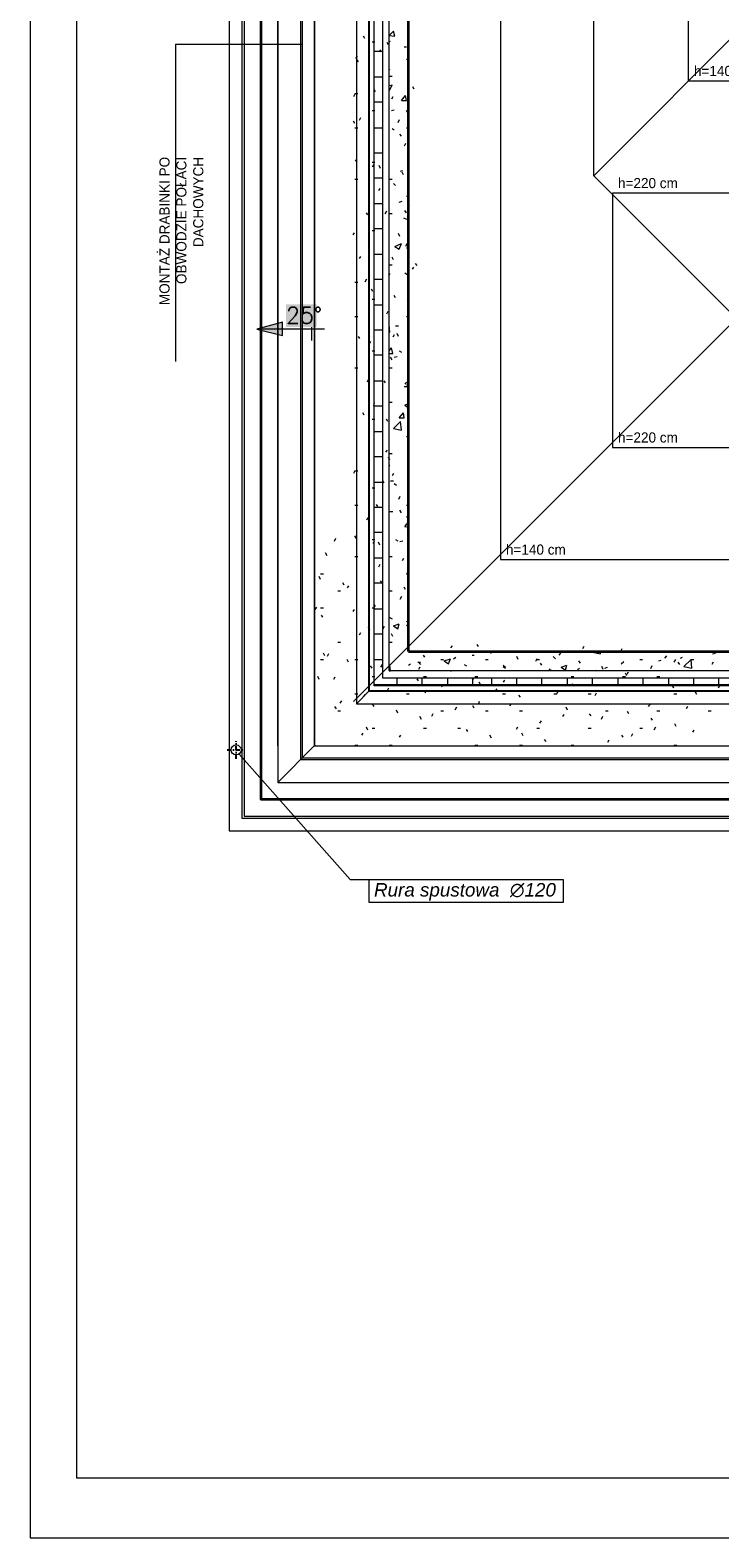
# Model space of a CAD drawing. Header units: millimetres. Extents: x -740 to 33545, y 5178 to 22494.
# Tile 49 of 250: x 8574 to 9391, y 5178 to 6964. Entities that reach past the tile are written whole.
import ezdxf
from ezdxf.lldxf.tags import DXFTag

# ---------------------------------------------------------------- set-up
doc = ezdxf.new("R2010")
doc.units = ezdxf.units.MM
doc.header["$MEASUREMENT"] = 0
doc.linetypes.add('AUSGEZOGEN', pattern=[0])
doc.linetypes.add('STRICHPUNKTX2', pattern=[2, 1, -0.5, 0, -0.5])
doc.layers.add('_B___I__', color=252, linetype='AUSGEZOGEN')
for name, color, linetype, lineweight in [('A_izolacja', 252, 'Continuous', 9), ('A_l.przerywana', 252, 'ICAD_ISO03W100', 9), ('A_l.widokowa', 252, 'Continuous', 18), ('A_wymiarowanie', 252, 'Continuous', 9), ('l. przerywana', 252, 'ICAD_ISO03W100', 9), ('l.przerywana', 252, 'ICAD_ISO03W100', 5), ('l.widokowa', 252, 'Continuous', 15), ('linia opisowa', 252, 'Continuous', 9), ('Nowe_820-G Rysunki Obrazki_Nr_piĂłra__101', 252, 'Continuous', 5), ('Nowe_820-G Rysunki Obrazki_Nr_piĂłra__19', 252, 'Continuous', 0), ('Nowe_820-G Rysunki Obrazki_Nr_piĂłra__22', 252, 'Continuous', 25), ('Nowe_820-G Rysunki Obrazki_Nr_piĂłra__23', 252, 'Continuous', 15), ('wymiarowanie', 252, 'Continuous', 9)]:
    doc.layers.add(name, color=color, linetype=linetype, lineweight=lineweight)
doc.styles.add('Arial$001H0', font='SIMPLEX')
doc.styles.add('styl1', font='arial.ttf', dxfattribs={"height": 15})
tags = doc.linetypes.add('ICAD_ISO03W100', pattern=[30, 12, -18]).pattern_tags.tags
tags[6:7] = [DXFTag(74, 4), DXFTag(75, 0), DXFTag(340, '0'), DXFTag(46, 1.0), DXFTag(50, 0.0), DXFTag(44, 0.0), DXFTag(45, 0.0)]
tags[4:5] = [DXFTag(74, 4), DXFTag(75, 0), DXFTag(340, '0'), DXFTag(46, 1.0), DXFTag(50, 0.0), DXFTag(44, 0.0), DXFTag(45, 0.0)]

msp = doc.modelspace()

# ---------------------------------------------------------------- hatches: boundary and pattern name
at = {"layer": 'l.widokowa'}
for points in [[(8876.93, 6639.75), (8876.93, 6612.7), (8913.28, 6612.7), (8913.28, 6639.75)], [(8842.27, 6610.17), (8872.7, 6602.56), (8872.7, 6618.62)]]:
    msp.add_hatch(color=256, dxfattribs=at).paths.add_polyline_path(points)

# ---------------------------------------------------------------- linework, layer by layer
at = {"layer": '_B___I__', "linetype": 'STRICHPUNKTX2', "ltscale": 5}
for p, q in [((8807.25, 6111.69), (8828.25, 6111.69)), ((8817.75, 6101.19), (8817.75, 6122.19))]:
    msp.add_line(p, q, dxfattribs=at)
at = {"layer": 'A_izolacja', "lineweight": 35}
msp.add_line((9022.13, 6228.22), (9662.16, 6228.22), dxfattribs=at)
msp.add_lwpolyline([(9022.13, 6228.22), (9022.13, 7547.46), (9468.32, 7547.46), (9468.32, 7014.77), (9468.32, 7013.08), (9568.44, 7013.08)], dxfattribs=at)
at = {"layer": 'A_l.przerywana', "lineweight": 35}
msp.add_lwpolyline([(8847.19, 7722.4), (8847.19, 6053.28), (11882.33, 6053.28), (11882.33, 7728.19), (11086.25, 7728.19), (11086.25, 7188.02), (9643.26, 7188.02), (9643.26, 7722.4)], close=True, dxfattribs=at)
at = {"layer": 'A_l.przerywana', "linetype": 'ICAD_ISO03W100', "lineweight": 13}
for points in [[(8867.19, 6116.46), (8867.19, 7665.01)], [(8910.37, 7659.22), (8910.37, 6116.46)], [(8867.19, 6116.46), (8867.19, 6073.28)], [(8910.37, 6116.46), (8867.19, 6073.28)], [(8910.37, 6116.46), (11819.15, 6116.46)], [(8867.19, 6073.28), (11819.15, 6073.28)]]:
    msp.add_lwpolyline(points, dxfattribs=at)
at = {"layer": 'A_l.przerywana', "linetype": 'ICAD_ISO03W100', "lineweight": 5}
msp.add_lwpolyline([(8910.37, 7659.22), (8910.37, 6116.46)], dxfattribs=at)
at = {"layer": 'A_l.widokowa'}
for points in [[(8809.69, 7759.9), (8809.69, 6015.78), (11919.83, 6015.78), (11919.83, 7765.69), (11048.75, 7765.69), (11048.75, 7225.52), (9680.76, 7225.52), (9680.76, 7759.9)], [(8824.69, 7744.9), (8824.69, 6030.78), (11904.83, 6030.78), (11904.83, 7750.69), (11063.75, 7750.69), (11063.75, 7210.52), (9665.76, 7210.52), (9665.76, 7744.9)], [(8827.19, 7742.4), (8827.19, 6033.28), (11902.33, 6033.28), (11902.33, 7748.19), (11066.25, 7748.19), (11066.25, 7208.02), (9663.26, 7208.02), (9663.26, 7742.4)], [(8894.25, 7675.33), (8894.25, 6100.34), (11835.26, 6100.34), (11835.26, 7681.13), (11133.32, 7681.13), (11133.32, 7140.95), (9596.19, 7140.95), (9596.19, 7675.33)], [(8896.25, 7673.33), (8896.25, 6102.34), (11833.26, 6102.34), (11833.26, 7679.13), (11135.32, 7679.13), (11135.32, 7138.95), (9594.19, 7138.95), (9594.19, 7673.33)]]:
    msp.add_lwpolyline(points, close=True, dxfattribs=at)
at = {"layer": 'A_wymiarowanie'}
msp.add_line((8746.04, 6947.91), (8746.04, 6571.81), dxfattribs=at)
at = {"layer": 'l. przerywana', "ltscale": 0.2}
msp.add_circle((8817.75, 6111.69), 6, dxfattribs=at)
at = {"layer": 'l.przerywana'}
for p, q in [((9241.94, 6791.9), (9241.94, 7331.19)), ((9241.94, 6791.9), (9525.95, 7076.76)), ((9410.99, 6622.85), (9241.94, 6791.9)), ((8957.08, 6168.93), (9410.99, 6622.85))]:
    msp.add_line(p, q, dxfattribs=at)
msp.add_lwpolyline([(9904.19, 7702.4), (8867.19, 7702.4), (8867.19, 6073.28), (11862.33, 6073.28), (11862.33, 7708.19), (11106.25, 7708.19), (11106.25, 7168.02), (9904.19, 7168.02), (9904.19, 7702.4), (8867.19, 7702.4)], dxfattribs=at)
msp.add_lwpolyline([(9904.19, 7702.4), (8867.19, 7702.4), (8867.19, 6073.28), (11862.33, 6073.28), (11862.33, 7708.19), (11106.25, 7708.19), (11106.25, 7168.02), (9904.19, 7168.02), (9904.19, 7702.4), (8867.19, 7702.4)], dxfattribs=at)
for points in [[(8910.51, 7659.07), (8910.51, 6116.61), (11819, 6116.61), (11819, 7664.86), (11149.58, 7664.86), (11149.58, 7124.69), (9860.86, 7124.69), (9860.86, 7659.07)], [(9131.06, 7438.52), (9131.06, 6337.16), (11598.45, 6337.16), (11598.45, 7444.31), (11370.13, 7444.31), (11370.13, 6904.14), (9353.84, 6904.14), (9353.84, 7438.52)], [(9263.86, 6771.34), (9263.86, 6469.96), (11465.65, 6469.96), (11465.65, 6771.34)]]:
    msp.add_lwpolyline(points, close=True, dxfattribs=at)
at = {"layer": 'l.widokowa', "linetype": 'Continuous', "lineweight": 9}
for p, q in [((8922.57, 6610.17), (8842.27, 6610.17)), ((8907.36, 6596.64), (8907.36, 6612.7))]:
    msp.add_line(p, q, dxfattribs=at)
msp.add_lwpolyline([(8842.27, 6610.17), (8872.7, 6602.56), (8872.7, 6618.62)], close=True, dxfattribs=at)
at = {"layer": 'Nowe_820-G Rysunki Obrazki_Nr_piĂłra__101', "linetype": 'Continuous', "lineweight": 5}
for points in [[(8960.32, 7615.06), (8960.32, 6166.41)], [(8981.49, 6187.58), (8981.49, 7593.89)], [(8991.65, 6196.89), (8991.65, 7584.58)], [(8999.27, 6205.36), (8999.27, 7576.11)], [(8999.27, 6958.04), (9004.35, 6963.12)], [(8999.27, 6958.04), (9006.04, 6957.2)], [(8999.27, 6950.42), (9000.96, 6951.27)], [(9006.04, 6957.2), (9004.35, 6963.12)], [(8981.49, 6939.42), (8991.65, 6939.42)], [(9017.05, 6944.5), (9019.59, 6944.5)], [(8999.27, 6917.4), (9000.11, 6918.25)], [(8981.49, 6908.94), (8991.65, 6908.94)], [(8999.27, 6898.78), (9002.65, 6899.62)], [(9000.11, 6893.7), (9002.65, 6899.62)], [(9021.28, 6903.01), (9022.13, 6902.16)], [(8981.49, 6879.3), (8991.65, 6879.3)], [(8999.27, 6893.7), (9000.11, 6893.7)], [(9013.66, 6881), (9018.74, 6886.92)], [(9013.66, 6881), (9019.59, 6881)], [(9019.59, 6881), (9018.74, 6886.92)], [(9001.81, 6869.14), (9005.19, 6869.99)], [(8981.49, 6848.82), (8991.65, 6848.82)], [(9002.65, 6847.98), (9005.19, 6846.28)], [(8981.49, 6819.19), (8991.65, 6819.19)], [(8981.49, 6789.56), (8991.65, 6789.56)], [(9012.81, 6797.18), (9015.35, 6798.02)], [(9004.35, 6782.78), (9006.89, 6780.24)], [(9021.28, 6774.32), (9022.13, 6772.62)], [(8981.49, 6759.08), (8991.65, 6759.08)], [(9011.12, 6760.77), (9014.51, 6761.62)], [(9016.2, 6742.14), (9019.59, 6740.45)], [(8981.49, 6729.44), (8991.65, 6729.44)], [(8981.49, 6698.96), (8991.65, 6698.96)], [(9006.04, 6708.28), (9013.66, 6711.66)], [(9006.04, 6708.28), (9011.12, 6704.89)], [(9011.12, 6704.89), (9013.66, 6711.66)], [(8981.49, 6669.33), (8991.65, 6669.33)], [(9017.89, 6676.95), (9021.28, 6674.41)], [(9020.43, 6645.62), (9022.13, 6643.93)], [(8981.49, 6638.85), (8991.65, 6638.85)], [(8981.49, 6609.22), (8991.65, 6609.22)], [(9000.11, 6606.68), (8999.27, 6615.14)], [(9006.89, 6614.3), (9010.27, 6614.3)], [(8999.27, 6606.68), (9000.11, 6606.68)], [(8981.49, 6579.58), (8991.65, 6579.58)], [(8999.27, 6584.66), (9001.81, 6588.05)], [(8999.27, 6581.28), (9003.5, 6581.28)], [(9003.5, 6581.28), (9001.81, 6588.05)], [(9005.19, 6577.04), (9008.58, 6577.89)], [(9011.12, 6584.66), (9013.66, 6582.97)], [(8981.49, 6549.1), (8991.65, 6549.1)], [(9017.05, 6542.33), (9020.43, 6542.33)], [(8981.49, 6519.47), (8991.65, 6519.47)], [(9017.89, 6520.32), (9022.13, 6522.01)], [(9017.89, 6520.32), (9022.13, 6516.93)], [(9011.12, 6505.08), (9016.2, 6511)], [(9011.12, 6505.08), (9017.05, 6505.08)], [(9017.05, 6505.08), (9016.2, 6511)], [(9020.43, 6516.93), (9022.13, 6515.24)], [(8981.49, 6488.99), (8991.65, 6488.99)], [(9004.35, 6492.38), (9012.81, 6500.84)], [(9004.35, 6492.38), (9013.66, 6490.68)], [(9013.66, 6490.68), (9012.81, 6500.84)], [(8981.49, 6459.36), (8991.65, 6459.36)], [(8999.27, 6449.2), (9000.11, 6449.2)], [(8999.27, 6447.5), (9000.11, 6449.2)], [(9000.96, 6430.57), (9004.35, 6430.57)], [(8981.49, 6428.88), (8991.65, 6428.88)], [(9005.19, 6427.18), (9007.73, 6425.49)], [(8981.49, 6399.24), (8991.65, 6399.24)], [(9000.11, 6394.16), (9003.5, 6394.16)], [(9017.89, 6376.38), (9022.13, 6381.46)], [(9019.59, 6388.24), (9022.13, 6386.54)], [(8981.49, 6369.61), (8991.65, 6369.61)], [(9006.89, 6361.14), (9009.43, 6359.45)], [(9011.97, 6358.6), (9015.35, 6359.45)], [(9017.89, 6376.38), (9022.13, 6375.54)], [(8981.49, 6339.13), (8991.65, 6339.13)], [(8981.49, 6309.5), (8991.65, 6309.5)], [(9019.59, 6321.35), (9022.13, 6318.81)], [(8981.49, 6279.02), (8991.65, 6279.02)], [(8999.27, 6268.86), (9002.65, 6267.16)], [(9004.35, 6258.7), (9011.12, 6261.24)], [(9004.35, 6258.7), (9009.43, 6255.31)], [(9009.43, 6255.31), (9011.12, 6261.24)], [(9019.59, 6259.54), (9022.13, 6257.85)], [(9021.28, 6255.31), (9022.13, 6254.46)], [(8981.49, 6249.38), (8991.65, 6249.38)], [(9021.28, 6250.23), (9022.13, 6250.23)], [(8981.49, 6218.9), (8991.65, 6218.9)], [(9064.46, 6217.21), (9072.08, 6219.75)], [(9064.46, 6217.21), (9069.54, 6213.82)], [(9069.54, 6213.82), (9072.08, 6219.75)], [(9075.47, 6219.75), (9078.01, 6221.44)], [(9097.48, 6223.98), (9100.02, 6223.98)], [(9114.89, 6227.37), (9117.43, 6227.37)], [(9119.13, 6226.52), (9121.67, 6228.22)], [(9193.63, 6222.29), (9196.17, 6219.75)], [(9240.2, 6227.37), (9241.05, 6228.22)], [(9240.2, 6227.37), (9249.51, 6225.68)], [(9249.51, 6225.68), (9249.51, 6228.22)], [(9274.07, 6213.82), (9277.45, 6216.36)], [(9318.94, 6217.21), (9321.48, 6218.06)], [(9325.71, 6220.6), (9328.25, 6223.14)], [(9344.34, 6220.6), (9346.88, 6221.44)], [(9348.57, 6210.44), (9357.04, 6218.9)], [(9357.89, 6208.74), (9357.04, 6218.9)], [(9382.44, 6225.68), (9385.83, 6226.52)], [(8999.27, 6211.28), (9000.11, 6212.13)], [(8999.27, 6205.36), (9000.96, 6205.36)], [(9662.16, 6205.36), (8999.27, 6205.36)], [(9000.96, 6205.36), (9000.11, 6212.13)], [(9022.13, 6212.13), (9024.67, 6213.82)], [(9033.13, 6215.52), (9036.52, 6215.52)], [(9033.98, 6215.52), (9036.52, 6212.98)], [(9072.08, 6205.36), (9072.93, 6205.36)], [(9088.17, 6212.98), (9090.71, 6211.28)], [(9134.37, 6212.13), (9136.91, 6209.59)], [(9134.37, 6210.44), (9136.91, 6208.74)], [(9188.55, 6207.9), (9191.09, 6206.2)], [(9202.95, 6209.59), (9209.72, 6212.13)], [(9202.95, 6209.59), (9208.03, 6206.2)], [(9208.03, 6206.2), (9209.72, 6212.13)], [(9222.42, 6207.05), (9224.96, 6208.74)], [(9242.74, 6206.2), (9244.43, 6205.36)], [(9254.59, 6208.74), (9257.98, 6209.59)], [(9348.57, 6210.44), (9357.89, 6208.74)], [(8960.32, 6166.41), (8975.56, 6181.65)], [(8981.49, 6189.27), (9662.16, 6189.27)], [(9662.16, 6187.58), (8981.49, 6187.58)], [(9662.16, 6196.89), (8991.65, 6196.89)], [(9008.58, 6187.58), (9008.58, 6196.89)], [(9038.21, 6187.58), (9038.21, 6196.89)], [(9068.69, 6187.58), (9068.69, 6196.89)], [(9098.33, 6187.58), (9098.33, 6196.89)], [(9120.82, 6187.58), (9120.82, 6196.89)], [(9150.45, 6187.58), (9150.45, 6196.89)], [(9180.09, 6187.58), (9180.09, 6196.89)], [(9210.57, 6187.58), (9210.57, 6196.89)], [(9240.2, 6187.58), (9240.2, 6196.89)], [(9270.68, 6187.58), (9270.68, 6196.89)], [(9300.31, 6187.58), (9300.31, 6196.89)], [(9330.79, 6187.58), (9330.79, 6196.89)], [(9360.43, 6187.58), (9360.43, 6196.89)], [(9390.06, 6187.58), (9390.06, 6196.89)], [(8960.32, 6166.41), (11769.19, 6166.41)]]:
    msp.add_lwpolyline(points, dxfattribs=at)
at = {"layer": 'Nowe_820-G Rysunki Obrazki_Nr_piĂłra__19', "linetype": 'Continuous', "lineweight": 0}
for points in [[(8970.48, 6954.66), (8968.79, 6957.2)], [(8978.95, 6950.42), (8982.33, 6950.42)], [(8998.42, 6947.04), (8996.73, 6949.58)], [(8961.17, 6933.49), (8959.47, 6930.95)], [(8989.11, 6941.11), (8987.41, 6938.57)], [(8962.86, 6926.72), (8961.17, 6929.26)], [(9019.59, 6930.1), (9022.97, 6930.1)], [(8983.18, 6891.16), (8981.49, 6894.54)], [(8999.27, 6909.78), (9002.65, 6909.78)], [(9028.9, 6894.54), (9027.21, 6897.08)], [(8958.63, 6888.62), (8956.93, 6885.23)], [(8958.63, 6889.46), (8962.01, 6889.46)], [(9003.5, 6885.23), (9001.81, 6882.69)], [(8965.4, 6860.68), (8963.71, 6857.29)], [(8978.95, 6869.14), (8982.33, 6869.14)], [(9021.28, 6866.6), (9019.59, 6869.14)], [(8958.63, 6853.9), (8956.93, 6856.44)], [(8958.63, 6848.82), (8962.01, 6848.82)], [(9011.12, 6858.14), (9009.43, 6854.75)], [(9013.66, 6838.66), (9011.97, 6841.2)], [(9019.59, 6848.82), (9022.97, 6848.82)], [(9018.74, 6830.2), (9017.05, 6826.81)], [(8961.17, 6808.18), (8959.47, 6810.72)], [(8978.95, 6808.18), (8982.33, 6808.18)], [(8958.63, 6787.86), (8962.01, 6787.86)], [(8980.64, 6804.8), (8978.95, 6802.26)], [(8989.11, 6800.56), (8987.41, 6803.95)], [(8999.27, 6787.86), (9002.65, 6787.86)], [(9016.2, 6792.94), (9014.51, 6796.33)], [(8988.26, 6776.86), (8986.57, 6774.32)], [(9019.59, 6767.54), (9022.97, 6767.54)], [(9022.97, 6756.54), (9021.28, 6754)], [(8973.87, 6745.53), (8972.17, 6748.07)], [(8995.88, 6749.76), (8994.19, 6746.38)], [(8999.27, 6747.22), (9002.65, 6747.22)], [(9019.59, 6748.07), (9017.89, 6750.61)], [(8957.78, 6724.36), (8956.09, 6721.82)], [(8978.95, 6726.9), (8982.33, 6726.9)], [(9011.97, 6720.13), (9010.27, 6723.52)], [(9020.43, 6711.66), (9018.74, 6708.28)], [(9019.59, 6706.58), (9022.97, 6706.58)], [(8965.4, 6696.42), (8963.71, 6693.88)], [(8999.27, 6686.26), (9002.65, 6686.26)], [(9004.35, 6692.19), (9002.65, 6695.58)], [(9028.05, 6683.72), (9026.36, 6681.18)], [(9032.29, 6685.42), (9030.59, 6687.96)], [(8958.63, 6665.94), (8962.01, 6665.94)], [(8972.17, 6669.33), (8970.48, 6665.94)], [(9000.11, 6676.1), (8998.42, 6673.56)], [(8979.79, 6654.94), (8978.1, 6657.48)], [(8978.95, 6645.62), (8982.33, 6645.62)], [(9006.89, 6647.32), (9005.19, 6649.86)], [(8997.57, 6631.23), (8995.88, 6627.84)], [(8958.63, 6625.3), (8962.01, 6625.3)], [(9019.59, 6625.3), (9022.97, 6625.3)], [(8964.55, 6599.06), (8962.86, 6601.6)], [(8977.25, 6595.67), (8975.56, 6593.13)], [(9005.19, 6603.29), (9003.5, 6600.75)], [(9010.27, 6601.6), (9008.58, 6604.98)], [(8978.95, 6584.66), (8982.33, 6584.66)], [(9002.65, 6573.66), (9000.96, 6577.04)], [(8958.63, 6564.34), (8962.01, 6564.34)], [(8999.27, 6564.34), (9002.65, 6564.34)], [(8974.71, 6550.8), (8973.02, 6547.41)], [(8995.03, 6546.56), (8993.34, 6549.1)], [(9019.59, 6547.41), (9017.89, 6544.87)], [(9019.59, 6544.02), (9022.97, 6544.02)], [(9022.97, 6538.94), (9021.28, 6541.48)], [(8981.49, 6522.86), (8980.64, 6519.47)], [(8999.27, 6523.7), (9002.65, 6523.7)], [(8969.63, 6508.46), (8967.94, 6511)], [(8978.95, 6503.38), (8982.33, 6503.38)], [(8997.57, 6500.84), (8995.88, 6503.38)], [(8996.73, 6466.98), (8995.03, 6464.44)], [(9019.59, 6483.06), (9022.97, 6483.06)], [(9000.11, 6455.12), (8998.42, 6458.51)], [(8999.27, 6462.74), (9002.65, 6462.74)], [(8958.63, 6442.42), (8956.93, 6439.04)], [(8958.63, 6442.42), (8962.01, 6442.42)], [(8993.34, 6428.03), (8991.65, 6430.57)], [(9004.35, 6439.04), (9002.65, 6436.5)], [(8978.95, 6422.1), (8982.33, 6422.1)], [(8958.63, 6401.78), (8962.01, 6401.78)], [(8985.72, 6400.09), (8984.03, 6402.63)], [(9011.97, 6411.94), (9010.27, 6408.56)], [(9013.66, 6392.47), (9011.97, 6395.86)], [(9019.59, 6401.78), (9022.97, 6401.78)], [(8973.87, 6386.54), (8972.17, 6384)], [(8935.77, 6361.99), (8934.07, 6358.6)], [(8960.32, 6361.99), (8958.63, 6365.38)], [(8978.95, 6361.14), (8982.33, 6361.14)], [(8925.61, 6341.67), (8923.91, 6345.06)], [(8958.63, 6340.82), (8962.01, 6340.82)], [(8981.49, 6358.6), (8979.79, 6356.06)], [(8988.26, 6354.37), (8986.57, 6357.76)], [(8999.27, 6340.82), (9002.65, 6340.82)], [(8988.26, 6331.51), (8986.57, 6328.12)], [(9016.2, 6338.28), (9014.51, 6335.74)], [(8917.99, 6313.73), (8916.29, 6317.12)], [(8917.99, 6320.5), (8921.37, 6320.5)], [(8945.93, 6306.96), (8944.23, 6309.5)], [(8951.01, 6306.11), (8949.31, 6303.57)], [(8990.8, 6309.5), (8989.11, 6312.04)], [(9019.59, 6320.5), (9022.97, 6320.5)], [(8938.31, 6300.18), (8941.69, 6300.18)], [(8999.27, 6300.18), (9002.65, 6300.18)], [(9013.66, 6293.41), (9011.97, 6290.02)], [(9018.74, 6301.88), (9017.05, 6304.42)], [(8912.91, 6280.71), (8911.21, 6278.17)], [(8917.99, 6279.86), (8921.37, 6279.86)], [(8920.53, 6268.86), (8918.83, 6271.4)], [(8957.78, 6278.17), (8956.09, 6275.63)], [(8978.95, 6279.86), (8982.33, 6279.86)], [(8983.18, 6281.56), (8981.49, 6284.1)], [(8976.41, 6253.62), (8974.71, 6257)], [(8993.34, 6257.85), (8991.65, 6255.31)], [(9021.28, 6265.47), (9019.59, 6262.93)], [(9019.59, 6259.54), (9022.97, 6259.54)], [(8938.31, 6239.22), (8941.69, 6239.22)], [(8965.4, 6250.23), (8963.71, 6247.69)], [(8999.27, 6239.22), (9002.65, 6239.22)], [(9003.5, 6246), (9001.81, 6249.38)], [(9073.77, 6234.99), (9072.08, 6232.45)], [(9105.1, 6234.14), (9103.41, 6236.68)], [(9230.04, 6234.14), (9228.35, 6231.6)], [(8917.99, 6218.9), (8921.37, 6218.9)], [(8923.07, 6223.14), (8921.37, 6226.52)], [(8927.3, 6225.68), (8925.61, 6222.29)], [(8951.01, 6215.52), (8949.31, 6218.9)], [(8958.63, 6218.9), (8962.01, 6218.9)], [(9041.6, 6221.44), (9039.91, 6223.98)], [(9060.23, 6218.9), (9063.61, 6218.9)], [(9113.2, 6218.9), (9116.59, 6218.9)], [(9152.15, 6218.9), (9150.45, 6222.29)], [(9174.16, 6219.75), (9172.47, 6216.36)], [(9174.16, 6218.9), (9177.55, 6218.9)], [(9202.1, 6226.52), (9200.41, 6223.98)], [(9225.81, 6214.67), (9224.11, 6217.21)], [(9274.91, 6231.6), (9273.22, 6228.22)], [(9296.08, 6218.9), (9299.47, 6218.9)], [(9338.41, 6218.9), (9336.72, 6215.52)], [(9357.04, 6218.9), (9360.43, 6218.9)], [(8916.29, 6195.2), (8914.6, 6198.58)], [(8978.95, 6208.74), (8977.25, 6211.28)], [(8978.95, 6198.58), (8982.33, 6198.58)], [(8990.8, 6212.98), (8989.11, 6209.59)], [(9035.67, 6209.59), (9033.98, 6207.05)], [(9039.91, 6198.58), (9043.29, 6198.58)], [(9100.87, 6198.58), (9104.25, 6198.58)], [(9180.09, 6212.13), (9178.39, 6214.67)], [(9214.8, 6198.58), (9218.19, 6198.58)], [(9252.9, 6207.05), (9251.21, 6210.44)], [(9275.76, 6198.58), (9279.15, 6198.58)], [(9280.84, 6199.43), (9279.15, 6202.82)], [(9282.53, 6203.66), (9280.84, 6201.12)], [(9310.47, 6211.28), (9308.78, 6207.9)], [(9316.4, 6198.58), (9319.79, 6198.58)], [(9343.49, 6212.98), (9341.8, 6215.52)], [(9383.29, 6215.52), (9381.59, 6212.98)], [(8934.92, 6197.74), (8933.23, 6195.2)], [(8998.42, 6185.04), (8996.73, 6181.65)], [(9033.98, 6193.5), (9032.29, 6196.04)], [(9043.29, 6182.5), (9041.6, 6179.11)], [(9061.92, 6185.88), (9060.23, 6189.27)], [(9099.17, 6196.89), (9097.48, 6194.35)], [(9107.64, 6188.42), (9105.95, 6191.81)], [(9127.59, 6181.65), (9125.9, 6184.19)], [(9136.06, 6194.35), (9134.37, 6191.81)], [(9199.56, 6181.65), (9197.87, 6178.26)], [(9218.19, 6186.73), (9216.49, 6190.12)], [(9336.72, 6185.04), (9335.03, 6187.58)], [(9390.91, 6188.42), (9389.21, 6185.04)], [(8936.61, 6160.48), (8934.92, 6163.02)], [(8942.54, 6169.8), (8940.85, 6167.26)], [(8958.63, 6178.26), (8962.01, 6178.26)], [(8970.48, 6177.42), (8968.79, 6174.88)], [(8981.49, 6163.02), (8979.79, 6165.56)], [(9019.59, 6178.26), (9022.97, 6178.26)], [(9078.85, 6162.18), (9077.16, 6158.79)], [(9100.02, 6161.33), (9098.33, 6163.87)], [(9105.95, 6168.95), (9105.1, 6166.41)], [(9133.52, 6178.26), (9136.91, 6178.26)], [(9143.68, 6166.41), (9141.99, 6163.87)], [(9154.69, 6174.03), (9152.99, 6176.57)], [(9194.48, 6178.26), (9197.87, 6178.26)], [(9210.57, 6158.79), (9208.87, 6162.18)], [(9235.12, 6178.26), (9238.51, 6178.26)], [(9244.43, 6179.11), (9242.74, 6175.72)], [(9307.93, 6165.56), (9306.24, 6163.02)], [(9336.72, 6178.26), (9340.11, 6178.26)], [(9352.81, 6163.02), (9351.11, 6160.48)], [(9363.81, 6177.42), (9362.12, 6179.96)], [(8938.31, 6157.94), (8941.69, 6157.94)], [(9009.43, 6155.4), (9007.73, 6158.79)], [(9037.37, 6147.78), (9035.67, 6151.17)], [(9050.91, 6154.56), (9049.22, 6151.17)], [(9060.23, 6157.94), (9063.61, 6157.94)], [(9113.2, 6157.94), (9116.59, 6157.94)], [(9153.84, 6157.94), (9157.23, 6157.94)], [(9179.24, 6146.09), (9177.55, 6143.55)], [(9206.33, 6153.71), (9204.64, 6151.17)], [(9238.51, 6152.02), (9236.81, 6154.56)], [(9252.05, 6151.17), (9250.36, 6147.78)], [(9255.44, 6157.94), (9258.83, 6157.94)], [(9283.38, 6154.56), (9281.69, 6157.1)], [(9311.32, 6146.94), (9309.63, 6149.48)], [(9316.4, 6157.94), (9319.79, 6157.94)], [(9377.36, 6157.94), (9380.75, 6157.94)], [(8967.94, 6131.7), (8966.25, 6129.16)], [(8973.87, 6135.08), (8972.17, 6138.47)], [(8978.95, 6137.62), (8982.33, 6137.62)], [(9012.81, 6129.16), (9011.12, 6126.62)], [(9039.91, 6137.62), (9043.29, 6137.62)], [(9080.55, 6137.62), (9083.93, 6137.62)], [(9092.4, 6133.39), (9090.71, 6135.93)], [(9120.34, 6125.77), (9118.65, 6129.16)], [(9151.3, 6138.47), (9149.61, 6135.93)], [(9158.07, 6128.31), (9156.38, 6131.7)], [(9174.16, 6137.62), (9177.55, 6137.62)], [(9235.12, 6137.62), (9238.51, 6137.62)], [(9276.61, 6126.62), (9274.91, 6129.16)], [(9287.61, 6130.85), (9285.92, 6127.46)], [(9296.08, 6137.62), (9299.47, 6137.62)], [(9314.71, 6138.47), (9313.01, 6135.08)], [(9339.26, 6139.32), (9337.57, 6142.7)], [(9360.43, 6135.08), (9358.73, 6132.54)], [(8911.21, 6122.38), (8910.37, 6124.08)], [(8912.06, 6117.3), (8911.21, 6116.46)], [(8958.63, 6117.3), (8962.01, 6117.3)], [(8999.27, 6117.3), (9002.65, 6117.3)], [(9100.87, 6117.3), (9104.25, 6117.3)], [(9153.84, 6117.3), (9157.23, 6117.3)], [(9185.17, 6121.54), (9183.47, 6124.08)], [(9214.8, 6117.3), (9218.19, 6117.3)], [(9259.67, 6123.23), (9257.98, 6120.69)], [(9336.72, 6117.3), (9340.11, 6117.3)]]:
    msp.add_lwpolyline(points, dxfattribs=at)
at = {"layer": 'Nowe_820-G Rysunki Obrazki_Nr_piĂłra__22', "linetype": 'Continuous', "lineweight": 25}
for points in [[(8975.56, 6181.65), (8975.56, 7599.82)], [(9022.13, 7553.25), (9022.13, 6228.22)], [(9022.13, 6228.22), (9662.16, 6228.22)], [(8975.56, 6181.65), (9662.16, 6181.65)]]:
    msp.add_lwpolyline(points, dxfattribs=at)
at = {"layer": 'Nowe_820-G Rysunki Obrazki_Nr_piĂłra__23', "linetype": 'Continuous', "lineweight": 15}
for points in [[(8628.59, 8119.48), (8628.59, 5249.28)], [(8628.59, 5249.28), (12728.99, 5249.28)]]:
    msp.add_lwpolyline(points, dxfattribs=at)
at = {"layer": 'wymiarowanie'}
for p, q in [((8746.04, 6947.91), (8896.25, 6947.91)), ((8952.9, 5958.24), (8821.25, 6106.81)), ((8952.9, 5958.24), (8975.38, 5958.24))]:
    msp.add_line(p, q, dxfattribs=at)
msp.add_lwpolyline([(8573.71, 8148.27), (8573.71, 5178.27), (12773.71, 5178.27), (12773.71, 8148.27), (8573.71, 8148.27)], dxfattribs=at)
msp.add_lwpolyline([(8975.38, 5958.24), (9205.46, 5958.24), (9205.46, 5930.87), (8975.38, 5930.87)], close=True, dxfattribs=at)

# ---------------------------------------------------------------- texts
at = {"layer": 'A_wymiarowanie', "insert": (8726.94, 6814.29), "char_height": 12, "width": 223.2778, "attachment_point": 3, "rotation": 90, "style": 'styl1'}
msp.add_mtext('{\\fCentury Gothic|b0|i0|c238|p34;MONTAŻ DRABINKI PO }{\\fCentury Gothic|b0|i0|c238|p34;OBWODZIE POŁACI }{\\fCentury Gothic|b0|i0|c238|p34;DACHOWYCH}', dxfattribs=at)
at = {"layer": 'l.widokowa', "style": 'Arial$001H0'}
msp.add_text('25°', height=19.249, dxfattribs=at).set_placement((8876.93, 6616.93))
at = {"layer": 'linia opisowa', "insert": (8981.23, 5933.2), "char_height": 15.96, "width": 278.7922, "attachment_point": 7}
msp.add_mtext('{\\fArial|b0|i1|c238|p0;Rura spustowa  ∅120}', dxfattribs=at)
at = {"layer": 'wymiarowanie', "char_height": 12, "width": 409.9394, "attachment_point": 1}
for s, insert in [('{\\fCentury Gothic|b0|i0|c238|p34;h=140 cm}\\P\\pi409.93942;{\\fCentury Gothic|b0|i0|c238|p34;\\H1.00000x; }', (9360.39, 6922.03)), ('{\\fCentury Gothic|b0|i0|c238|p34;h=220 cm}\\P\\pi409.93942;{\\fCentury Gothic|b0|i0|c238|p34;\\H1.00000x; }', (9270.41, 6789.23)), ('{\\fCentury Gothic|b0|i0|c238|p34;h=220 cm}\\P\\pi409.93942;{\\fCentury Gothic|b0|i0|c238|p34;\\H1.00000x; }', (9270.41, 6487.85)), ('{\\fCentury Gothic|b0|i0|c238|p34;h=140 cm}\\P\\pi409.93942;{\\fCentury Gothic|b0|i0|c238|p34;\\H1.00000x; }', (9137.61, 6355.05))]:
    msp.add_mtext(s, dxfattribs=dict(at, insert=insert))

doc.saveas('drawing.dxf')
